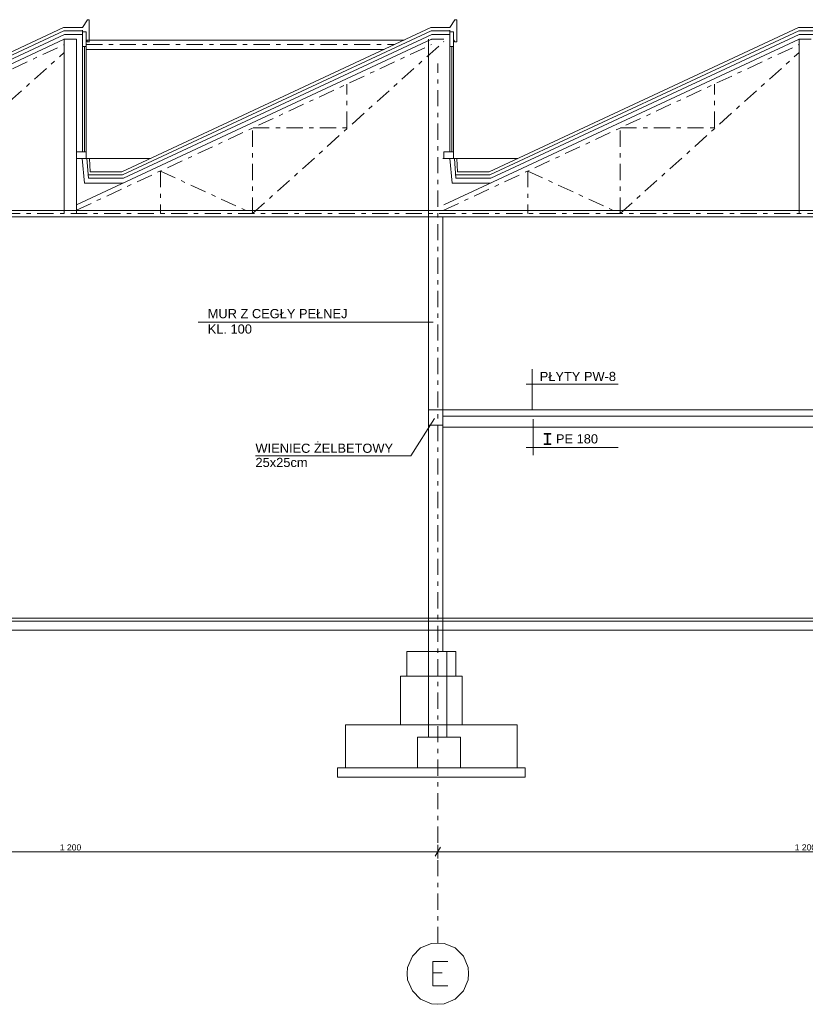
# Model space of a CAD drawing. Extents: x -382579 to -312317, y -24343 to 13401.
# Tile 8 of 9: x -339259 to -326431, y -5411 to 10673. Entities that reach past the tile are written whole.
import ezdxf

# ---------------------------------------------------------------- set-up
doc = ezdxf.new("R2010")
doc.units = 0
doc.header["$MEASUREMENT"] = 0
doc.linetypes.add('Przerywana podwójnie', pattern=[546.805537, 264.583325, -105.833328, 70.555556, -105.833328])
for name, color, linetype, lineweight in [('2D - Ogólne_Nr_Pióra__1', 1, 'Continuous', 18), ('2D - Ogólne_Nr_Pióra__5', 5, 'Continuous', 18), ('2D - Ogólne_Nr_Pióra__6', 6, 'Continuous', 9), ('OSIE_Nr_Pióra__7', 7, 'Continuous', 18), ('Wymiarowanie - Ogólne_Nr_Pióra__46', 46, 'Continuous', 18), ('WYMIARY_Nr_Pióra__4', 4, 'Continuous', 18), ('WYMIARY_Nr_Pióra__5', 5, 'Continuous', 18)]:
    doc.layers.add(name, color=color, linetype=linetype, lineweight=lineweight)
doc.layers.add('WYMIARY', color=7, linetype='Continuous')
doc.styles.add('GENERATED_STYLE_1', font='arial.ttf')
doc.styles.add('GENERATED_STYLE_2', font='txt')
doc.dimstyles.new('GENERATED_STYLE__1', dxfattribs={"dimtxt": 100, "dimasz": 114, "dimexe": 0.18, "dimexo": 0, "dimgap": 0.09, "dimtad": 1, "dimtih": 1, "dimtoh": 1, "dimdec": 0, "dimlfac": 0.1, "dimzin": 0, "dimdsep": 46, "dimtxsty": 'GENERATED_STYLE_2', "dimblk": 'ARROWHEAD_2', "dimblk1": 'ARROWHEAD_2', "dimblk2": 'ARROWHEAD_2', "dimcen": 0.09, "dimclrd": 256, "dimclre": 256, "dimclrt": 256, "dimazin": 0, "dimtfac": 1, "dimtdec": 4, "dimtmove": 0, "dimatfit": 3, "dimfxl": 1, "dimtolj": 1, "dimtzin": 0, "dimarcsym": 0})

# ---------------------------------------------------------------- blocks, each defined once
blk = doc.blocks.new('*D63')
at = {"layer": 'WYMIARY_Nr_Pióra__4', "linetype": 'Continuous', "transparency": 16777216}
for p, q in [((-356390, -2843), (-356477, -2993)), ((-344390, -2843), (-344477, -2993)), ((-344434, -3031), (-344434, -2806)), ((-356434, -2918), (-344434, -2918)), ((-344434, -2918), (-332434, -2918))]:
    blk.add_line(p, q, dxfattribs=at)
at = {"layer": 'WYMIARY_Nr_Pióra__5', "transparency": 16777216, "insert": (-350604, -2798), "char_height": 100, "attachment_point": 1, "style": 'GENERATED_STYLE_1'}
blk.add_mtext('{1\xa0200}', dxfattribs=at)
blk = doc.blocks.new('ARROWHEAD_2')
at = {"linetype": 'Continuous'}
for p, q in [((0, 0), (-1, 0)), ((-0.38, -0.66), (0.38, 0.66))]:
    blk.add_line(p, q, dxfattribs=at)
blk = doc.blocks.new('*D64')
at = {"layer": 'WYMIARY_Nr_Pióra__4', "linetype": 'Continuous', "transparency": 16777216}
for p, q in [((-344390, -2843), (-344477, -2993)), ((-332390, -2843), (-332477, -2993)), ((-332434, -3031), (-332434, -2806)), ((-344434, -2918), (-332434, -2918)), ((-332434, -2918), (-320433, -2918))]:
    blk.add_line(p, q, dxfattribs=at)
at = {"layer": 'WYMIARY_Nr_Pióra__5', "transparency": 16777216, "insert": (-338604, -2798), "char_height": 100, "attachment_point": 1, "style": 'GENERATED_STYLE_1'}
blk.add_mtext('{1\xa0200}', dxfattribs=at)
blk = doc.blocks.new('*D65')
at = {"layer": 'WYMIARY_Nr_Pióra__4', "linetype": 'Continuous', "transparency": 16777216}
for p, q in [((-332390, -2843), (-332477, -2993)), ((-320477, -2993), (-320390, -2843)), ((-320433, -3031), (-320433, -2806)), ((-332434, -2918), (-320433, -2918)), ((-320433, -2918), (-320360, -2918))]:
    blk.add_line(p, q, dxfattribs=at)
at = {"layer": 'WYMIARY_Nr_Pióra__5', "transparency": 16777216, "insert": (-326604, -2798), "char_height": 100, "attachment_point": 1, "style": 'GENERATED_STYLE_1'}
blk.add_mtext('{1\xa0200}', dxfattribs=at)

msp = doc.modelspace()

# ---------------------------------------------------------------- hatches: boundary and pattern name
at = {"layer": '2D - Ogólne_Nr_Pióra__1', "linetype": 'Continuous'}
for points in [[(-330697.2, 3734.9), (-330697.2, 3744.9), (-330647.2, 3744.9), (-330647.2, 3904.9), (-330697.2, 3904.9), (-330697.2, 3914.9), (-330637.2, 3914.9), (-330637.2, 3734.9)], [(-330587.2, 3734.9), (-330587.2, 3744.9), (-330637.2, 3744.9), (-330637.2, 3904.9), (-330587.2, 3904.9), (-330587.2, 3914.9), (-330647.2, 3914.9), (-330647.2, 3734.9)]]:
    msp.add_hatch(color=256, dxfattribs=at).paths.add_polyline_path(points, flags=0)

# ---------------------------------------------------------------- linework, layer by layer
at = {"layer": '2D - Ogólne_Nr_Pióra__1', "linetype": 'Continuous', "flags": 128}
for points in [[(-330697.2, 3734.9), (-330697.2, 3744.9), (-330647.2, 3744.9), (-330647.2, 3904.9), (-330697.2, 3904.9), (-330697.2, 3914.9), (-330637.2, 3914.9), (-330637.2, 3734.9)], [(-330587.2, 3734.9), (-330587.2, 3744.9), (-330637.2, 3744.9), (-330637.2, 3904.9), (-330587.2, 3904.9), (-330587.2, 3914.9), (-330647.2, 3914.9), (-330647.2, 3734.9)]]:
    msp.add_lwpolyline(points, close=True, dxfattribs=at)
at = {"layer": '2D - Ogólne_Nr_Pióra__5', "linetype": 'Continuous'}
for p, q in [((-338153.5, 10673.2), (-338233.5, 10543.2)), ((-338123.5, 10673.2), (-338153.5, 10673.2)), ((-338123.5, 10673.2), (-338123.5, 10313.2)), ((-332153.5, 10673.2), (-332233.5, 10543.2)), ((-332123.5, 10673.2), (-332153.5, 10673.2)), ((-332123.5, 10673.2), (-332123.5, 10313.2)), ((-343593.5, 8188.8), (-338544.5, 10543.2)), ((-343582.4, 8140.9), (-338537.9, 10493.2)), ((-338544.5, 10543.2), (-338233.5, 10543.2)), ((-338537.9, 10493.2), (-338233.5, 10493.2)), ((-338233.5, 10503.2), (-338233.5, 8514.8)), ((-338233.5, 10473.2), (-338173.5, 10473.2)), ((-338233.5, 10473.2), (-338173.5, 10473.2)), ((-338173.5, 10473.2), (-338173.5, 8404.8)), ((-337593.5, 8188.8), (-332544.5, 10543.2)), ((-337582.4, 8140.9), (-332537.9, 10493.2)), ((-332544.5, 10543.2), (-332233.5, 10543.2)), ((-332537.9, 10493.2), (-332233.5, 10493.2)), ((-332233.5, 10503.2), (-332233.5, 8514.8)), ((-332233.5, 10473.2), (-332173.5, 10473.2)), ((-332233.5, 10473.2), (-332173.5, 10473.2)), ((-332173.5, 10473.2), (-332173.5, 8404.8)), ((-331593.5, 8188.8), (-326544.5, 10543.2)), ((-331582.4, 8140.9), (-326537.9, 10493.2)), ((-326544.5, 10543.2), (-326233.5, 10543.2)), ((-326537.9, 10493.2), (-326233.5, 10493.2)), ((-344333.5, 7649.3), (-338533.5, 10353.9)), ((-343565, 8084.9), (-338529.1, 10433.2)), ((-338533.5, 10353.9), (-338533.5, 7504.8)), ((-338533.5, 10353.9), (-338333.5, 10353.9)), ((-338529.1, 10433.2), (-338233.5, 10433.2)), ((-338333.5, 10353.9), (-338333.5, 7504.8)), ((-338333.5, 7649.3), (-332533.5, 10353.9)), ((-338153.5, 10312.5), (-338173.5, 10342.7)), ((-338173.5, 10340.2), (-332979.9, 10340.2)), ((-338119.3, 10312.5), (-338153.5, 10312.5)), ((-337565, 8084.9), (-332529.1, 10433.2)), ((-332583.5, -141.5), (-332583.5, 10353.9)), ((-332533.5, 10353.9), (-332333.5, 10353.9)), ((-332529.1, 10433.2), (-332233.5, 10433.2)), ((-332333.5, 7649.3), (-326533.5, 10353.9)), ((-332153.5, 10312.5), (-332173.5, 10342.7)), ((-332119.3, 10312.5), (-332153.5, 10312.5)), ((-331565, 8084.9), (-326529.1, 10433.2)), ((-326533.5, 10353.9), (-326533.5, 7504.8)), ((-326533.5, 10353.9), (-326333.5, 10353.9)), ((-326529.1, 10433.2), (-326233.5, 10433.2)), ((-338233.5, 10233.2), (-338173.5, 10233.2)), ((-338233.5, 10233.2), (-338173.5, 10233.2)), ((-338203.5, 10233.2), (-338203.5, 8514.8)), ((-338173.5, 10186), (-333310.5, 10186)), ((-332233.5, 10233.2), (-332173.5, 10233.2)), ((-332233.5, 10233.2), (-332173.5, 10233.2)), ((-332203.5, 10233.2), (-332203.5, 8514.8)), ((-338333.5, 8404.8), (-338333.5, 8514.8)), ((-338333.5, 8514.8), (-338173.5, 8514.8)), ((-337130.3, 8404.8), (-338333.5, 8404.8)), ((-337344.8, 8404.8), (-338333.5, 8404.8)), ((-338199.9, 8005), (-338236.6, 8404.8)), ((-338135.3, 8084.9), (-338162.2, 8404.8)), ((-338107.8, 8188.8), (-338122, 8404.8)), ((-331130.3, 8404.8), (-332347.4, 8404.8)), ((-332333.5, 8404.8), (-332333.5, 8514.8)), ((-332333.5, 8514.8), (-332173.5, 8514.8)), ((-331130.3, 8404.8), (-332333.5, 8404.8)), ((-331344.8, 8404.8), (-332333.5, 8404.8)), ((-332199.9, 8005), (-332236.6, 8404.8)), ((-332135.3, 8084.9), (-332162.2, 8404.8)), ((-332107.8, 8188.8), (-332122, 8404.8)), ((-337582.4, 8140.9), (-338139.7, 8140.9)), ((-337565, 8084.9), (-338135.3, 8084.9)), ((-337593.5, 8188.8), (-338107.8, 8188.8)), ((-331582.4, 8140.9), (-332139.7, 8140.9)), ((-331565, 8084.9), (-332135.3, 8084.9)), ((-331593.5, 8188.8), (-332107.8, 8188.8)), ((-337570.6, 8005), (-338199.9, 8005)), ((-331570.6, 8005), (-332199.9, 8005)), ((-380278.9, 7554.8), (-320143.2, 7554.8)), ((-380278.9, 7454.8), (-320293.2, 7454.8)), ((-332347.4, 352), (-332347.4, 7445.8)), ((-332583.5, 4298.2), (-332347.4, 4298.2)), ((-320293.2, 4298.2), (-332347.4, 4298.2)), ((-320293.2, 4198.2), (-332347.4, 4198.2)), ((-332347.4, 4198.2), (-332347.4, 4018.2)), ((-332583.5, 4048.2), (-332347.4, 4048.2)), ((-332347.4, 4018.2), (-325978.7, 4018.2)), ((-319863.2, 898.2), (-380468.9, 898.2)), ((-320163.2, 848.2), (-380468.9, 848.2)), ((-320163.2, 698.2), (-380468.9, 698.2)), ((-332940.5, -48), (-332940.5, 352)), ((-332940.5, 352), (-332583.5, 352)), ((-332940.5, 352), (-332136.5, 352)), ((-332583.5, 352), (-332583.5, -1048)), ((-332283.5, 352), (-332283.5, -1048)), ((-332136.5, 352), (-332136.5, -48)), ((-333040.5, -848), (-333040.5, -48)), ((-332036.5, -48), (-333040.5, -48)), ((-332036.5, -48), (-332136.5, -48)), ((-332036.5, -848), (-332036.5, -48)), ((-333940, -1548), (-333940, -848)), ((-331137, -848), (-333940, -848)), ((-331137, -1548), (-331137, -848)), ((-332763.5, -1548), (-332763.5, -1048)), ((-332763.5, -1048), (-332463.5, -1048)), ((-332463.5, -1048), (-332063.5, -1048)), ((-332063.5, -1048), (-332063.5, -1548)), ((-332763.5, -1137.4), (-332763.5, -1548)), ((-334070, -1698), (-334070, -1548)), ((-334070, -1548), (-333940, -1548)), ((-331007, -1548), (-334070, -1548)), ((-332063.5, -1548), (-332763.5, -1548)), ((-331007, -1548), (-331137, -1548)), ((-331007, -1548), (-331007, -1698)), ((-334070, -1698), (-331007, -1698))]:
    msp.add_line(p, q, dxfattribs=at)
at = {"layer": '2D - Ogólne_Nr_Pióra__5', "linetype": 'Przerywana podwójnie'}
for p, q in [((-335456.4, 7504.8), (-332332.4, 10317.7)), ((-344333.5, 7561.4), (-338533.5, 10266)), ((-341456.4, 7504.8), (-338533.5, 10136.6)), ((-338333.5, 7561.4), (-332533.5, 10266)), ((-338173.5, 10266), (-333138.9, 10266)), ((-332333.5, 7561.4), (-326533.5, 10266)), ((-329456.4, 7504.8), (-326533.5, 10136.6)), ((-332433.5, -4412.2), (-332433.5, 9957.1)), ((-333916.2, 8906.2), (-333916.2, 9621.2)), ((-327916.2, 8906.2), (-327916.2, 9621.2)), ((-335456.4, 7504.8), (-335456.4, 8906.2)), ((-335449.7, 8906.2), (-333916.2, 8906.2)), ((-329456.4, 7504.8), (-329456.4, 8906.2)), ((-329449.7, 8906.2), (-327916.2, 8906.2)), ((-336960.7, 8201.5), (-336960.7, 7504.8)), ((-336960.7, 8201.5), (-335456.4, 7504.8)), ((-330960.7, 8201.5), (-330960.7, 7504.8)), ((-330960.7, 8201.5), (-329456.4, 7504.8)), ((-380528.9, 7504.8), (-319993.2, 7504.8))]:
    msp.add_line(p, q, dxfattribs=at)
at = {"layer": '2D - Ogólne_Nr_Pióra__5', "linetype": 'Continuous'}
for p in [(-338533.5, 10353.9), (-332533.5, 10353.9), (-326533.5, 10353.9)]:
    msp.add_point(p, dxfattribs=at)
at = {"layer": '2D - Ogólne_Nr_Pióra__6', "linetype": 'Continuous'}
for p, q in [((-336344, 5730.8), (-332506.2, 5730.8)), ((-330889.2, 4298.2), (-330889.2, 4962.7)), ((-330991.4, 4720.1), (-329486, 4720.1)), ((-332488.4, 4161.1), (-332872.6, 3548.3)), ((-330875.2, 4148.5), (-330875.2, 3557.3)), ((-332872.6, 3548.3), (-335411.4, 3548.3)), ((-330991.4, 3685.7), (-329486, 3685.7))]:
    msp.add_line(p, q, dxfattribs=at)
at = {"layer": 'OSIE_Nr_Pióra__7', "linetype": 'Continuous', "flags": 128}
msp.add_lwpolyline([(-332930, -4909), (-332925, -5013.6), (-332846.5, -5191.2), (-332715.7, -5327.3), (-332532.8, -5405.8), (-332433.5, -5410.9), (-332328.9, -5405.8), (-332151, -5327.3), (-332015.2, -5191.2), (-331936.7, -5013.6), (-331931.4, -4909), (-331936.7, -4809.7), (-332015.2, -4626.5), (-332151, -4490.7), (-332328.9, -4417.5), (-332433.5, -4412.2), (-332532.8, -4417.5), (-332715.7, -4490.7), (-332846.5, -4626.5), (-332925, -4809.7)], close=True, dxfattribs=at)
for points in [[(-332266, -5107.6), (-332511.8, -5107.6), (-332511.8, -4710.4), (-332266, -4710.4)], [(-332511.8, -4898.6), (-332360.3, -4898.6)]]:
    msp.add_lwpolyline(points, dxfattribs=at)

# ---------------------------------------------------------------- texts
at = {"layer": 'Wymiarowanie - Ogólne_Nr_Pióra__46', "linetype": 'Continuous', "char_height": 150, "attachment_point": 7, "style": 'GENERATED_STYLE_1'}
for s, insert in [('{MUR Z CEGŁY PEŁNEJ}', (-336189.3, 5794.8)), ('{KL. 100}', (-336189.3, 5543.3)), ('{PŁYTY PW-8}', (-330768.1, 4768.4)), ('{PE 180}', (-330503.2, 3749))]:
    msp.add_mtext(s, dxfattribs=dict(at, insert=insert))
at = {"layer": 'Wymiarowanie - Ogólne_Nr_Pióra__46', "linetype": 'Continuous', "insert": (-335409.2, 3363.5), "char_height": 150, "width": 2915.693, "attachment_point": 7, "line_spacing_factor": 0.928327, "style": 'GENERATED_STYLE_1'}
msp.add_mtext('{WIENIEC ŻELBETOWY 25x25cm}', dxfattribs=at)

# ---------------------------------------------------------------- dimensions: what is measured, and where the dimension line sits
at = {"layer": 'WYMIARY', "linetype": 'Continuous'}
for p1, p2, picture, middle in [((-356433.5, -4412.2), (-344433.5, -4412.2), '*D63', (-350433.1, -2848.4)), ((-344433.5, -4412.2), (-332433.5, -4412.2), '*D64', (-338433.1, -2848.4)), ((-332433.5, -4412.2), (-320433.2, -4412.2), '*D65', (-326432.9, -2848.4))]:
    dim = msp.add_linear_dim(base=(-380428.9, -2918.4), p1=p1, p2=p2, dimstyle='GENERATED_STYLE__1', dxfattribs=at)
    dim.commit()
    dim.dimension.update_dxf_attribs({"geometry": picture, "text_midpoint": middle})

doc.saveas('drawing.dxf')
